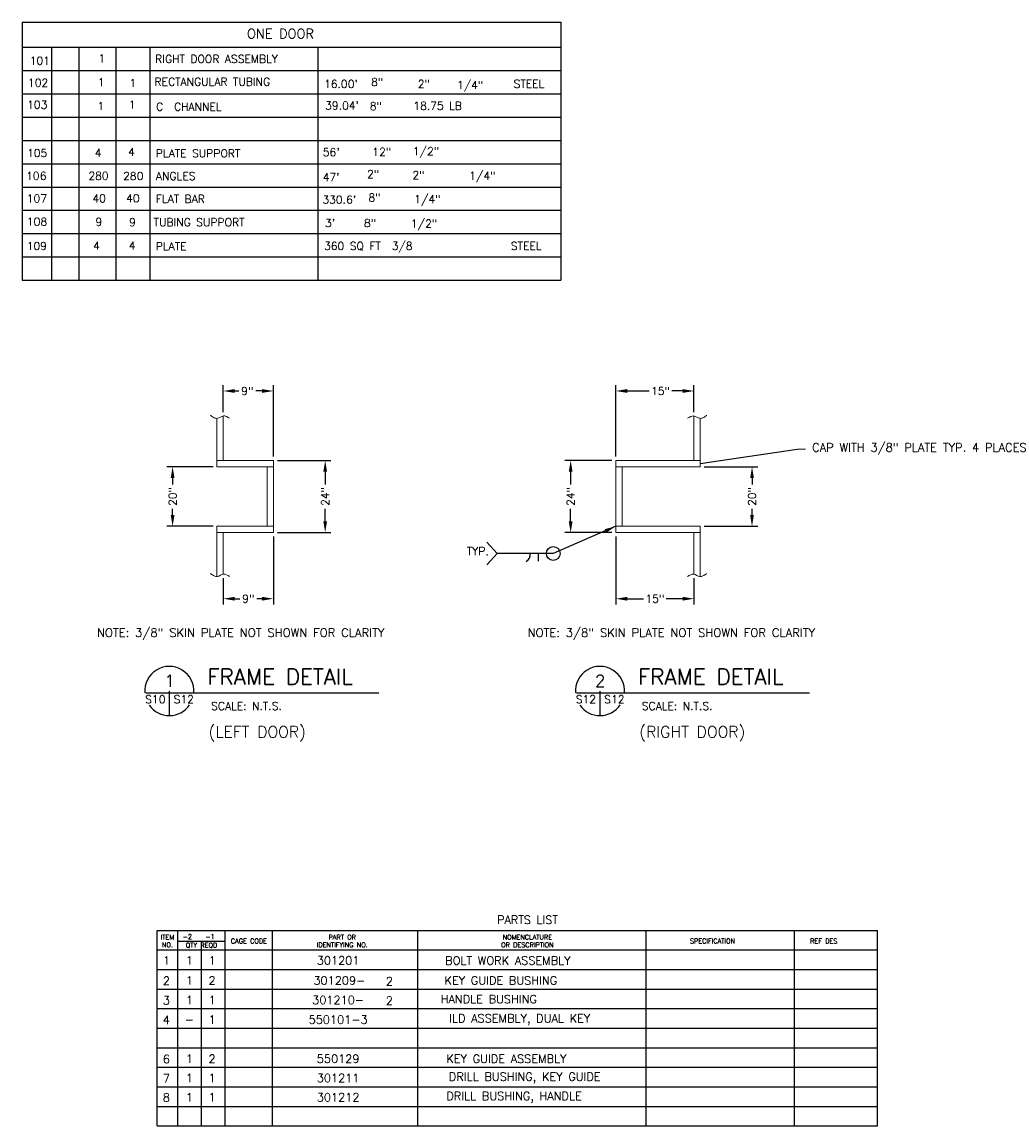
# Model space of a CAD drawing. Header units: inches. Extents: x 42.4 to 79.9, y -7.7 to 20.3.
# Tile 3 of 3: x 64.3 to 79.9, y -1.1 to 16.4. Entities that reach past the tile are written whole.
import ezdxf
from ezdxf.enums import TextEntityAlignment as Align

# ---------------------------------------------------------------- set-up
doc = ezdxf.new("R2010")
doc.units = ezdxf.units.IN
doc.header["$MEASUREMENT"] = 0
doc.layers.get('0').update_dxf_attribs({"lineweight": 0})
for name, color, linetype in [('COM-CALLOUT', 7, 'Continuous'), ('COM-DIMS', 2, 'Continuous'), ('COM-NOTES', 6, 'Continuous'), ('COM-TBL-LINE', 4, 'Continuous'), ('COM-TBL-TXT', 6, 'Continuous'), ('COM-TXT-100', 6, 'Continuous'), ('COM-TXT-80', 2, 'Continuous'), ('S-ANNO-TEXT-LW10', 2, 'Continuous'), ('S-ANNO-TEXT-LW20', 1, 'Continuous'), ('S-ANNO-TEXT-LW28', 7, 'Continuous')]:
    doc.layers.add(name, color=color, linetype=linetype)
doc.styles.add('ROMANS', font='romans', dxfattribs={"height": 0.2})
doc.styles.add('SIMPLEX', font='simplex.shx')
doc.styles.get("Standard").update_dxf_attribs({"font": 'simplex.shx'})
doc.dimstyles.new('DIM', dxfattribs={"dimtxt": 0.125, "dimasz": 0.18, "dimexe": 0.09, "dimexo": 0.0625, "dimgap": 0.05, "dimtad": 0, "dimdec": 0, "dimzin": 0, "dimdsep": 46, "dimlunit": 4, "dimtxsty": 'SIMPLEX', "dimcen": 0.09, "dimadec": 0, "dimazin": 0, "dimtfac": 1, "dimtdec": 0, "dimtofl": 0, "dimtmove": 0, "dimatfit": 3, "dimfxl": 0, "dimfrac": 1, "dimtolj": 1, "dimtzin": 0, "dimarcsym": 0})

# ---------------------------------------------------------------- blocks, each defined once
blk = doc.blocks.new('*D8')
at = {"layer": 'COM-DIMS', "color": 0, "lineweight": -2}
for p, q in [((67.472, 10.179), (67.472, 10.602)), ((67.652, 10.512), (67.72, 10.512)), ((68.087, 10.512), (67.986, 10.512)), ((68.267, 9.474), (68.267, 10.602))]:
    blk.add_line(p, q, dxfattribs=at)
at = {"layer": 'COM-DIMS', "color": 0}
for points in [[(67.652, 10.542), (67.652, 10.482), (67.472, 10.512)], [(68.087, 10.542), (68.087, 10.482), (68.267, 10.512)]]:
    blk.add_solid(points, dxfattribs=at)
at = {"layer": 'Defpoints', "color": 0}
for p in [(68.267, 10.512), (67.472, 10.116, 0.042), (68.267, 9.412, 0.042)]:
    blk.add_point(p, dxfattribs=at)
at = {"layer": 'COM-DIMS', "color": 0, "insert": (67.853, 10.512), "char_height": 0.125, "attachment_point": 5, "style": 'SIMPLEX'}
blk.add_mtext('\\A1;9"', dxfattribs=at)
blk = doc.blocks.new('*D9')
at = {"layer": 'COM-DIMS', "color": 0, "lineweight": -2}
for p, q in [((68.329, 9.412), (69.177, 9.412)), ((69.087, 9.232), (69.087, 9.033)), ((69.087, 8.448), (69.087, 8.647)), ((68.329, 8.268), (69.177, 8.268))]:
    blk.add_line(p, q, dxfattribs=at)
at = {"layer": 'COM-DIMS', "color": 0}
for points in [[(69.057, 9.232), (69.117, 9.232), (69.087, 9.412)], [(69.057, 8.448), (69.117, 8.448), (69.087, 8.268)]]:
    blk.add_solid(points, dxfattribs=at)
at = {"layer": 'Defpoints', "color": 0}
for p in [(68.267, 9.412, 0.042), (68.267, 8.268, 0.042), (69.087, 8.268)]:
    blk.add_point(p, dxfattribs=at)
at = {"layer": 'COM-DIMS', "color": 0, "insert": (69.087, 8.84), "char_height": 0.125, "attachment_point": 5, "rotation": 90, "style": 'SIMPLEX'}
blk.add_mtext('\\A1;24"', dxfattribs=at)
blk = doc.blocks.new('*D10')
at = {"layer": 'COM-DIMS', "color": 0, "lineweight": -2}
for p, q in [((68.267, 8.206), (68.267, 7.131)), ((67.472, 7.548), (67.472, 7.131)), ((67.652, 7.221), (67.736, 7.221)), ((68.087, 7.221), (68.003, 7.221))]:
    blk.add_line(p, q, dxfattribs=at)
at = {"layer": 'COM-DIMS', "color": 0}
for points in [[(67.652, 7.251), (67.652, 7.191), (67.472, 7.221)], [(68.087, 7.251), (68.087, 7.191), (68.267, 7.221)]]:
    blk.add_solid(points, dxfattribs=at)
at = {"layer": 'Defpoints', "color": 0}
for p in [(68.267, 8.268, 0.042), (67.472, 7.611, 0.042), (68.267, 7.221)]:
    blk.add_point(p, dxfattribs=at)
at = {"layer": 'COM-DIMS', "color": 0, "insert": (67.869, 7.221), "char_height": 0.125, "attachment_point": 5, "style": 'SIMPLEX'}
blk.add_mtext('\\A1;9"', dxfattribs=at)
blk = doc.blocks.new('*D11')
at = {"layer": 'COM-DIMS', "color": 0, "lineweight": -2}
for p, q in [((73.693, 9.474), (73.693, 10.602)), ((73.873, 10.512), (74.219, 10.512)), ((74.75, 10.512), (74.581, 10.512)), ((74.93, 10.179), (74.93, 10.602))]:
    blk.add_line(p, q, dxfattribs=at)
at = {"layer": 'COM-DIMS', "color": 0}
for points in [[(73.873, 10.542), (73.873, 10.482), (73.693, 10.512)], [(74.75, 10.542), (74.75, 10.482), (74.93, 10.512)]]:
    blk.add_solid(points, dxfattribs=at)
at = {"layer": 'Defpoints', "color": 0}
for p in [(74.93, 10.512), (74.93, 10.116, 0.042), (73.693, 9.412, 0.042)]:
    blk.add_point(p, dxfattribs=at)
at = {"layer": 'COM-DIMS', "color": 0, "insert": (74.4, 10.512), "char_height": 0.125, "attachment_point": 5, "style": 'SIMPLEX'}
blk.add_mtext('\\A1;15"', dxfattribs=at)
blk = doc.blocks.new('*D12')
at = {"layer": 'COM-DIMS', "color": 0, "lineweight": -2}
for p, q in [((73.693, 8.206), (73.693, 7.131)), ((74.93, 7.548), (74.93, 7.131)), ((73.873, 7.221), (74.131, 7.221)), ((74.75, 7.221), (74.492, 7.221))]:
    blk.add_line(p, q, dxfattribs=at)
at = {"layer": 'COM-DIMS', "color": 0}
for points in [[(73.873, 7.251), (73.873, 7.191), (73.693, 7.221)], [(74.75, 7.251), (74.75, 7.191), (74.93, 7.221)]]:
    blk.add_solid(points, dxfattribs=at)
at = {"layer": 'Defpoints', "color": 0}
for p in [(73.693, 8.268, 0.042), (74.93, 7.611, 0.042), (74.93, 7.221)]:
    blk.add_point(p, dxfattribs=at)
at = {"layer": 'COM-DIMS', "color": 0, "insert": (74.312, 7.221), "char_height": 0.125, "attachment_point": 5, "style": 'SIMPLEX'}
blk.add_mtext('\\A1;15"', dxfattribs=at)
blk = doc.blocks.new('*D13')
at = {"layer": 'COM-DIMS', "color": 0, "lineweight": -2}
for p, q in [((73.63, 9.412), (72.887, 9.412)), ((72.977, 9.232), (72.977, 9.033)), ((72.977, 8.448), (72.977, 8.647)), ((73.63, 8.268), (72.887, 8.268))]:
    blk.add_line(p, q, dxfattribs=at)
at = {"layer": 'COM-DIMS', "color": 0}
for points in [[(72.947, 9.232), (73.007, 9.232), (72.977, 9.412)], [(72.947, 8.448), (73.007, 8.448), (72.977, 8.268)]]:
    blk.add_solid(points, dxfattribs=at)
at = {"layer": 'Defpoints', "color": 0}
for p in [(72.977, 9.412), (73.693, 9.412, 0.042), (73.693, 8.268, 0.042)]:
    blk.add_point(p, dxfattribs=at)
at = {"layer": 'COM-DIMS', "color": 0, "insert": (72.977, 8.84), "char_height": 0.125, "attachment_point": 5, "rotation": 90, "style": 'SIMPLEX'}
blk.add_mtext('\\A1;24"', dxfattribs=at)
blk = doc.blocks.new('*D14')
at = {"layer": 'COM-DIMS', "color": 0, "lineweight": -2}
for p, q in [((75.093, 9.312), (75.941, 9.312)), ((75.851, 9.132), (75.851, 9.033)), ((75.851, 8.548), (75.851, 8.647)), ((75.093, 8.368), (75.941, 8.368))]:
    blk.add_line(p, q, dxfattribs=at)
at = {"layer": 'COM-DIMS', "color": 0}
for points in [[(75.821, 9.132), (75.881, 9.132), (75.851, 9.312)], [(75.821, 8.548), (75.881, 8.548), (75.851, 8.368)]]:
    blk.add_solid(points, dxfattribs=at)
at = {"layer": 'Defpoints', "color": 0}
for p in [(75.03, 9.312), (75.03, 8.368), (75.851, 8.368)]:
    blk.add_point(p, dxfattribs=at)
at = {"layer": 'COM-DIMS', "color": 0, "insert": (75.851, 8.84), "char_height": 0.125, "attachment_point": 5, "rotation": 90, "style": 'SIMPLEX'}
blk.add_mtext('\\A1;20"', dxfattribs=at)
blk = doc.blocks.new('*D15')
at = {"layer": 'COM-DIMS', "color": 0, "lineweight": -2}
for p, q in [((67.31, 9.312), (66.579, 9.312)), ((66.669, 9.132), (66.669, 9.033)), ((66.669, 8.548), (66.669, 8.647)), ((67.31, 8.368), (66.579, 8.368))]:
    blk.add_line(p, q, dxfattribs=at)
at = {"layer": 'COM-DIMS', "color": 0}
for points in [[(66.639, 9.132), (66.699, 9.132), (66.669, 9.312)], [(66.639, 8.548), (66.699, 8.548), (66.669, 8.368)]]:
    blk.add_solid(points, dxfattribs=at)
at = {"layer": 'Defpoints', "color": 0}
for p in [(66.669, 9.312), (67.372, 9.312, 0.042), (67.372, 8.368, 0.042)]:
    blk.add_point(p, dxfattribs=at)
at = {"layer": 'COM-DIMS', "color": 0, "insert": (66.669, 8.84), "char_height": 0.125, "attachment_point": 5, "rotation": 90, "style": 'SIMPLEX'}
blk.add_mtext('\\A1;20"', dxfattribs=at)

msp = doc.modelspace()

# ---------------------------------------------------------------- linework, layer by layer
for p, q in [((67.372, 9.412, 0.042), (67.372, 10.078, 0.042)), ((67.472, 9.412, 0.042), (67.472, 10.116, 0.042)), ((74.93, 9.412, 0.042), (74.93, 10.116, 0.042)), ((75.03, 9.312, 0.042), (75.03, 10.078, 0.042)), ((67.372, 9.312, 0.042), (67.372, 9.412, 0.042)), ((67.372, 9.312, 0.042), (68.267, 9.312, 0.042)), ((68.167, 9.312, 0.042), (68.167, 8.368, 0.042)), ((75.03, 9.312, 0.042), (73.693, 9.312, 0.042)), ((73.793, 9.312, 0.042), (73.793, 8.368, 0.042)), ((75.03, 9.312, 0.042), (75.03, 9.412, 0.042)), ((67.372, 8.368, 0.042), (68.267, 8.368, 0.042)), ((67.372, 8.368, 0.042), (67.372, 7.573, 0.042)), ((67.472, 7.611, 0.042), (67.472, 8.268, 0.042)), ((75.03, 8.368, 0.042), (73.693, 8.368, 0.042)), ((74.93, 7.611, 0.042), (74.93, 8.268, 0.042)), ((75.03, 8.368, 0.042), (75.03, 7.573, 0.042))]:
    msp.add_line(p, q)
at = {"linetype": 'Continuous'}
for p, q in [((67.372, 9.412, 0.042), (68.267, 9.412, 0.042)), ((68.267, 9.412, 0.042), (68.267, 8.268, 0.042)), ((75.03, 9.412, 0.042), (73.693, 9.412, 0.042)), ((73.693, 9.412, 0.042), (73.693, 8.268, 0.042)), ((67.372, 8.268, 0.042), (68.267, 8.268, 0.042)), ((75.03, 8.268, 0.042), (73.693, 8.268, 0.042))]:
    msp.add_line(p, q, dxfattribs=at)
for points in [[(67.572, 10.079), (67.475, 10.117), (67.379, 10.079), (67.328, 10.088), (67.302, 10.102), (67.275, 10.123), (67.272, 10.127)], [(74.831, 10.079), (74.927, 10.117), (75.024, 10.079), (75.074, 10.088), (75.101, 10.102), (75.127, 10.123), (75.131, 10.127)], [(67.572, 7.573), (67.475, 7.611), (67.379, 7.573), (67.328, 7.583), (67.302, 7.597), (67.275, 7.618), (67.272, 7.622)], [(74.831, 7.573), (74.927, 7.611), (75.024, 7.573), (75.074, 7.583), (75.101, 7.597), (75.127, 7.618), (75.131, 7.622)]]:
    msp.add_spline(points, degree=3)
at = {"layer": 'COM-CALLOUT', "linetype": 'Continuous'}
msp.add_line((75.03, 9.365, 0.042), (76.567, 9.59, 0.042), dxfattribs=at)
at = {"layer": 'COM-CALLOUT', "linetype": 'Continuous', "lineweight": 0}
msp.add_line((76.567, 9.59, 0.042), (76.697, 9.59, 0.042), dxfattribs=at)
at = {"layer": 'COM-DIMS'}
for p, q in [((71.814, 7.938, 0.042), (71.65, 8.118, 0.042)), ((71.814, 7.938, 0.042), (71.65, 7.757, 0.042)), ((72.461, 7.938, 0.042), (72.461, 7.815, 0.042))]:
    msp.add_line(p, q, dxfattribs=at)
msp.add_circle((72.701, 7.938, 0.042), 0.109, dxfattribs=at)
msp.add_arc((72.211, 7.924, 0.042), 0.127, 298.3613, 6.0271, dxfattribs=at)
at = {"layer": 'COM-TBL-LINE', "linetype": 'Continuous'}
for p, q in [((64.283, 16.357), (72.819, 16.357)), ((64.283, 16.357), (64.283, 12.268)), ((72.819, 16.357), (72.819, 12.268)), ((64.283, 15.957), (72.819, 15.957)), ((64.752, 15.957), (64.752, 12.268)), ((65.181, 15.957), (65.181, 12.268)), ((65.767, 15.957), (65.767, 12.268)), ((66.306, 15.957), (66.306, 12.268)), ((68.969, 15.957), (68.969, 12.268)), ((64.283, 15.587), (72.819, 15.587)), ((64.283, 15.218), (72.819, 15.218)), ((64.283, 14.85), (72.819, 14.85)), ((64.283, 14.481), (72.819, 14.481)), ((64.283, 14.112), (72.819, 14.112)), ((64.283, 13.743), (72.819, 13.743)), ((64.283, 13.375), (72.819, 13.375)), ((64.283, 13.006), (72.819, 13.006)), ((64.283, 12.637), (72.819, 12.637)), ((64.283, 12.268), (72.819, 12.268))]:
    msp.add_line(p, q, dxfattribs=at)
at = {"layer": 'COM-TBL-LINE'}
for p, q in [((66.423, -1.131), (66.423, 1.967)), ((66.423, 1.967), (77.837, 1.967)), ((66.751, -1.131), (66.751, 1.967)), ((67.503, -1.131), (67.503, 1.967)), ((68.254, -1.131), (68.254, 1.967)), ((70.557, -1.131), (70.557, 1.967)), ((74.175, -1.131), (74.175, 1.967)), ((76.524, -1.131), (76.524, 1.967)), ((77.837, -1.131), (77.837, 1.967)), ((66.751, 1.798), (67.503, 1.798)), ((67.127, -1.131), (67.127, 1.798)), ((66.423, 1.657), (77.837, 1.657)), ((66.423, 1.657), (77.837, 1.657)), ((66.423, 1.348), (77.837, 1.348)), ((66.423, 1.038), (77.837, 1.038)), ((66.423, 0.728), (77.837, 0.728)), ((66.423, 0.418), (77.837, 0.418)), ((66.423, 0.108), (77.837, 0.108)), ((66.423, -0.202), (77.837, -0.202)), ((66.423, -0.511), (77.837, -0.511)), ((66.423, -0.821), (77.837, -0.821)), ((66.423, -1.131), (77.837, -1.131))]:
    msp.add_line(p, q, dxfattribs=at)
at = {"layer": 'S-ANNO-TEXT-LW20'}
for p, q in [((66.244, 5.728, -0.005), (69.935, 5.728, -0.005)), ((66.617, 5.759, -0.005), (66.617, 5.37, -0.005)), ((73.068, 5.728, -0.005), (76.76, 5.728, -0.005)), ((73.441, 5.759, -0.005), (73.441, 5.37, -0.005))]:
    msp.add_line(p, q, dxfattribs=at)
for centre, start, end in [((66.617, 5.759, -0.005), 355.5288, 184.5471), ((73.441, 5.759, -0.005), 355.5288, 184.5471), ((66.617, 5.759, -0.005), 215.059, 325.4854), ((73.441, 5.759, -0.005), 215.059, 325.4854)]:
    msp.add_arc(centre, 0.39, start, end, dxfattribs=at)

# ---------------------------------------------------------------- texts
at = {"layer": 'COM-DIMS', "style": 'SIMPLEX'}
msp.add_text('TYP.', height=0.125, dxfattribs=at).set_placement((71.331, 8.037, 0.042), align=Align.TOP_LEFT)
at = {"layer": 'COM-NOTES'}
for s, p in [('CAP WITH 3/8" PLATE TYP. 4 PLACES', (76.804, 9.55)), ('NOTE: 3/8" SKIN PLATE NOT SHOWN FOR CLARITY', (65.469, 6.616)), ('NOTE: 3/8" SKIN PLATE NOT SHOWN FOR CLARITY', (72.294, 6.616))]:
    msp.add_text(s, height=0.13443, dxfattribs=at).set_placement(p)
at = {"layer": 'COM-TBL-TXT', "linetype": 'Continuous', "style": 'SIMPLEX'}
for s, height, p in [('ONE DOOR', 0.15, (67.848, 16.173)), ('101', 0.125, (64.404, 15.744)), ('1', 0.125, (65.493, 15.781)), ('RIGHT DOOR ASSEMBLY', 0.125, (66.393, 15.773)), ('102', 0.125, (64.376, 15.395)), ('1', 0.125, (65.484, 15.403)), ('1', 0.125, (65.985, 15.391)), ('RECTANGULAR TUBING', 0.125, (66.382, 15.411)), ("16.00'    ", 0.125, (69.068, 15.377)), ('8"   ', 0.125, (69.813, 15.407)), ('2"    ', 0.125, (70.553, 15.377)), ('1/4" ', 0.125, (71.175, 15.359)), ('STEEL', 0.125, (72.073, 15.378)), ('103', 0.125, (64.363, 15.047)), ('1', 0.125, (65.476, 15.027)), ('1', 0.125, (65.976, 15.049)), ('C  CHANNEL', 0.125, (66.407, 15.015)), ("39.04'   ", 0.125, (69.086, 15.034)), ('8"   ', 0.125, (69.793, 15.025)), ('18.75 LB', 0.125, (70.483, 15.03)), ('105', 0.125, (64.361, 14.282)), ('4', 0.125, (65.435, 14.284)), ('4', 0.125, (65.964, 14.299)), ('PLATE SUPPORT', 0.125, (66.403, 14.278)), ("56'   ", 0.125, (69.049, 14.295)), ('12"    ', 0.125, (69.833, 14.3)), ('1/2"', 0.125, (70.475, 14.311)), ('2"    ', 0.125, (69.752, 13.948)), ('2"', 0.125, (70.468, 13.932)), ('1/4"', 0.125, (71.369, 13.922)), ('106', 0.125, (64.348, 13.92)), ('280', 0.125, (65.334, 13.921)), ('280', 0.125, (65.885, 13.918)), ('ANGLES', 0.125, (66.405, 13.917)), ("47'   ", 0.125, (69.047, 13.901)), ('8"    ', 0.125, (69.772, 13.576)), ('107', 0.125, (64.358, 13.562)), ('40', 0.125, (65.398, 13.563)), ('40', 0.125, (65.933, 13.564)), ('FLAT BAR', 0.125, (66.403, 13.555)), ("330.6'", 0.125, (69.042, 13.544)), ('1/4"', 0.125, (70.498, 13.552)), ('108', 0.125, (64.359, 13.194)), ('9', 0.125, (65.445, 13.191)), ('9', 0.125, (65.979, 13.186)), ('TUBING SUPPORT', 0.125, (66.368, 13.186)), ("3'    ", 0.125, (69.083, 13.173)), ('8"    ', 0.125, (69.701, 13.173)), ('1/2"', 0.125, (70.445, 13.164)), ('109', 0.125, (64.357, 12.809)), ('4', 0.125, (65.409, 12.814)), ('4', 0.125, (65.975, 12.815)), ('PLATE', 0.125, (66.402, 12.804)), ('360 SQ FT  3/8', 0.125, (69.069, 12.81)), ('STEEL', 0.125, (72.029, 12.81))]:
    msp.add_text(s, height=height, dxfattribs=at).set_placement(p, align=Align.MIDDLE_LEFT)
at = {"layer": 'COM-TBL-TXT', "linetype": 'Continuous', "style": 'ROMANS'}
msp.add_text('PARTS LIST', height=0.13, dxfattribs=at).set_placement((72.294, 2.135), align=Align.MIDDLE)
at = {"layer": 'COM-TBL-TXT'}
for s, height, p in [('301201', 0.1314, (69.292, 1.49)), ('1', 0.131, (66.571, 1.49)), ('1', 0.131, (66.935, 1.49)), ('1', 0.131, (67.295, 1.49)), ('BOLT WORK ASSEMBLY', 0.13144, (71.982, 1.489)), ('2', 0.131, (66.571, 1.168)), ('1', 0.131, (66.935, 1.173)), ('2', 0.131, (67.295, 1.173)), ('301209-', 0.1314, (69.312, 1.173)), ('KEY GUIDE BUSHING', 0.13144, (71.871, 1.173)), ('3', 0.131, (66.571, 0.858)), ('1', 0.131, (66.935, 0.863)), ('1', 0.131, (67.295, 0.863)), ('301210-', 0.1314, (69.292, 0.863)), ('HANDLE BUSHING', 0.13144, (71.68, 0.877)), ('4', 0.131, (66.571, 0.548)), ('-', 0.131, (66.935, 0.553)), ('1', 0.131, (67.295, 0.553)), ('550101-3', 0.1314, (69.292, 0.553)), ('ILD ASSEMBLY, DUAL KEY', 0.13144, (72.169, 0.553)), ('6', 0.131, (66.571, -0.072)), ('1', 0.131, (66.935, -0.067)), ('2', 0.131, (67.295, -0.067)), ('550129', 0.1314, (69.292, -0.067)), ('KEY GUIDE ASSEMBLY', 0.13144, (71.959, -0.067)), ('7', 0.131, (66.571, -0.376)), ('1', 0.131, (66.935, -0.371)), ('1', 0.131, (67.295, -0.371)), ('301211', 0.1314, (69.292, -0.371)), ('DRILL BUSHING, KEY GUIDE', 0.13144, (72.249, -0.371)), ('8', 0.131, (66.571, -0.681)), ('1', 0.131, (66.935, -0.677)), ('1', 0.131, (67.295, -0.677)), ('301212', 0.1314, (69.292, -0.677)), ('DRILL BUSHING, HANDLE', 0.13144, (72.08, -0.677))]:
    msp.add_text(s, height=height, dxfattribs=at).set_placement(p, align=Align.MIDDLE)
at = {"layer": 'COM-TBL-TXT', "ltscale": 10, "char_height": 0.131, "attachment_point": 1, "style": 'ROMANS'}
for insert, width in [((70.048, 1.225), 0.5823), ((70.048, 0.918), 0.58211)]:
    msp.add_mtext('2', dxfattribs=dict(at, insert=insert, width=width))
at = {"layer": 'COM-TXT-100', "style": 'SIMPLEX'}
for s, p in [('(LEFT DOOR)', (67.239, 5.021, -0.005)), ('(RIGHT DOOR)', (74.064, 5.021, -0.005))]:
    msp.add_text(s, height=0.18, dxfattribs=at).set_placement(p)
at = {"layer": 'COM-TXT-80', "linetype": 'Continuous', "style": 'ROMANS'}
for s, height, p in [('ITEM', 0.0751, (66.587, 1.859)), ('NO.', 0.0751, (66.587, 1.737)), ('-2', 0.0751, (66.902, 1.867)), ('QTY REQD', 0.0751, (67.127, 1.728)), ('-1', 0.0751, (67.263, 1.867)), ('CAGE CODE', 0.0751, (67.878, 1.798)), ('IDENTIFYING NO.', 0.07511, (69.357, 1.737)), ('PART OR', 0.0751, (69.357, 1.859)), ('OR DESCRIPTION', 0.07511, (72.291, 1.737)), ('NOMENCLATURE', 0.07511, (72.291, 1.859)), ('SPECIFICATION', 0.07511, (75.225, 1.798)), ('REF DES', 0.0751, (76.988, 1.798))]:
    msp.add_text(s, height=height, dxfattribs=at).set_placement(p, align=Align.MIDDLE)
at = {"layer": 'S-ANNO-TEXT-LW10', "style": 'SIMPLEX'}
for s, p in [('S10', (66.555, 5.566, -0.005)), ('S12', (73.379, 5.566, -0.005))]:
    msp.add_text(s, height=0.125, dxfattribs=at).set_placement(p, align=Align.RIGHT)
for s, p in [('S12', (66.685, 5.566, -0.005)), ('S12', (73.509, 5.566, -0.005)), ('SCALE: N.T.S.', (67.28, 5.458, -0.005)), ('SCALE: N.T.S.', (74.105, 5.458, -0.005))]:
    msp.add_text(s, height=0.125, dxfattribs=at).set_placement(p)
at = {"layer": 'S-ANNO-TEXT-LW28'}
for s, p in [('1', (66.62, 5.826, -0.005)), ('2', (73.444, 5.826, -0.005))]:
    msp.add_text(s, height=0.188, dxfattribs=at).set_placement(p, align=Align.CENTER)
for p in [(67.221, 5.86, -0.005), (74.046, 5.86, -0.005)]:
    msp.add_text('FRAME DETAIL', height=0.25, dxfattribs=at).set_placement(p)

# ---------------------------------------------------------------- dimensions: what is measured, and where the dimension line sits
at = {"layer": 'COM-DIMS'}
for base, p1, p2, text, picture, middle in [((68.267, 10.512), (67.472, 10.116, 0.042), (68.267, 9.412, 0.042), '9"', '*D8', (67.853, 10.512)), ((74.93, 10.512), (73.693, 9.412, 0.042), (74.93, 10.116, 0.042), '15"', '*D11', (74.4, 10.512))]:
    dim = msp.add_linear_dim(base=base, p1=p1, p2=p2, text=text, dimstyle='DIM', override={"dimscale": 1}, dxfattribs=at)
    dim.commit()
    dim.dimension.update_dxf_attribs({"geometry": picture, "text_midpoint": middle, "dimtype": 160})
for base, p1, p2, text, picture, middle in [((66.669, 9.312), (67.372, 8.368, 0.042), (67.372, 9.312, 0.042), '20"', '*D15', (66.669, 8.84)), ((69.087, 8.268), (68.267, 9.412, 0.042), (68.267, 8.268, 0.042), '24"', '*D9', (69.087, 8.84)), ((72.977, 9.412), (73.693, 8.268, 0.042), (73.693, 9.412, 0.042), '24"', '*D13', (72.977, 8.84)), ((75.851, 8.368, 0.042), (75.03, 9.312, 0.042), (75.03, 8.368, 0.042), '20"', '*D14', (75.851, 8.84, 0.042))]:
    dim = msp.add_linear_dim(base=base, p1=p1, p2=p2, angle=90, text=text, dimstyle='DIM', dxfattribs=at)
    dim.commit()
    dim.dimension.update_dxf_attribs({"geometry": picture, "text_midpoint": middle})
for base, p1, p2, text, picture, middle in [((68.267, 7.221), (67.472, 7.611, 0.042), (68.267, 8.268, 0.042), '9"', '*D10', (67.869, 7.221)), ((74.93, 7.221), (73.693, 8.268, 0.042), (74.93, 7.611, 0.042), '15"', '*D12', (74.312, 7.221))]:
    dim = msp.add_linear_dim(base=base, p1=p1, p2=p2, text=text, dimstyle='DIM', dxfattribs=at)
    dim.commit()
    dim.dimension.update_dxf_attribs({"geometry": picture, "text_midpoint": middle})

# ---------------------------------------------------------------- leaders
msp.add_leader([(73.693, 8.368, 0.042), (72.701, 7.938, 0.042), (71.814, 7.938, 0.042)], dimstyle='DIM', override={"dimtad": 0}, dxfattribs=at)

doc.saveas('drawing.dxf')
